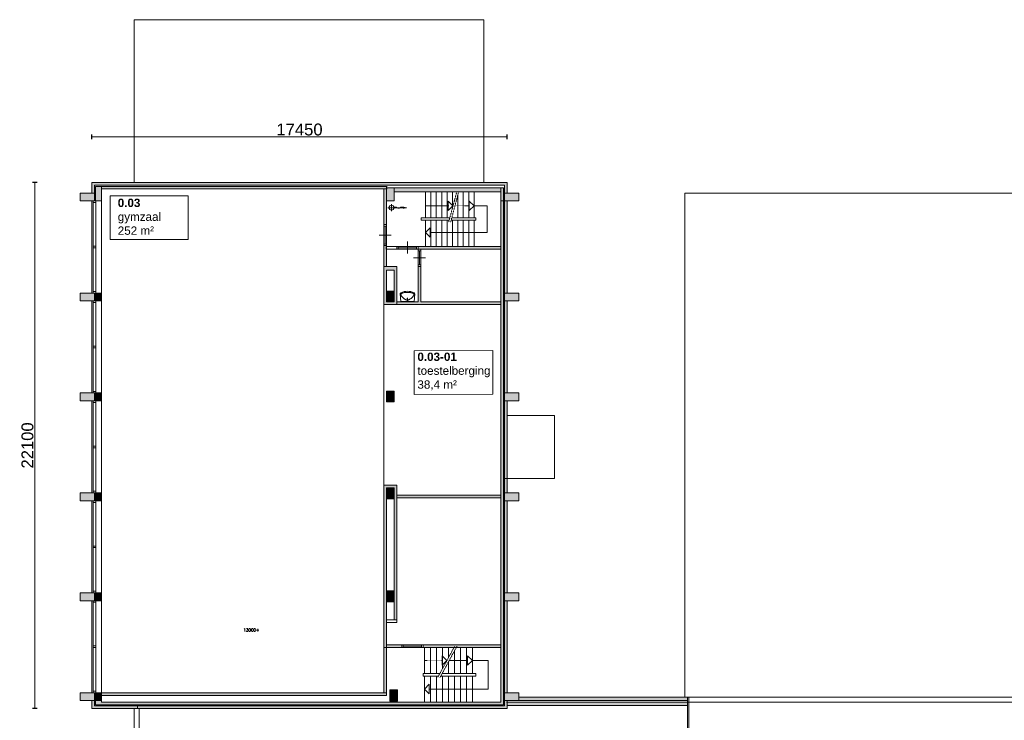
# Model space of a CAD drawing. Header units: millimetres. Extents: x 755771 to 1537169, y 90093 to 392044.
# Tile 131 of 134: x 1279703 to 1321074, y 358771 to 388218. Entities that reach past the tile are written whole.
import ezdxf

# ---------------------------------------------------------------- set-up
doc = ezdxf.new("R2010")
doc.units = ezdxf.units.MM
doc.linetypes.add('CENTER', pattern=[2, 1.25, -0.25, 0.25, -0.25])
doc.linetypes.add('DASHDOT2', pattern=[12.7, 6.35, -3.175, 0, -3.175])
doc.layers.add('NIV 4HB', color=7, linetype='Continuous')
doc.layers.add('oppervlaktelijnen', color=6, linetype='Continuous', lineweight=35, plot=False)
doc.layers.add('RUIMTEnr', color=7, linetype='Continuous', lineweight=5)
doc.styles.add('ROMANS', font='romans.shx')
doc.styles.get("Standard").update_dxf_attribs({"font": 'arial.ttf'})
doc.dimstyles.new('even', dxfattribs={"dimtxt": 500, "dimasz": 50, "dimexe": 100, "dimexo": 0, "dimgap": 50, "dimtad": 1, "dimdec": 0, "dimzin": 0, "dimdsep": 46, "dimtxsty": 'Standard', "dimblk": 'DOT', "dimcen": 1, "dimclrd": 7, "dimclre": 7, "dimclrt": 7, "dimadec": 0, "dimazin": 0, "dimtfac": 1, "dimtdec": 0, "dimtofl": 0, "dimtmove": 0, "dimatfit": 2, "dimldrblk": 'DOT', "dimfxl": 100, "dimfxlon": 1, "dimtolj": 1, "dimtzin": 0, "dimlwd": 5, "dimarcsym": 0})

# ---------------------------------------------------------------- blocks, each defined once
blk = doc.blocks.new('_Dot')
at = {"color": 0, "linetype": 'ByBlock', "lineweight": -2}
blk.add_line((-0.5, 0), (-1, 0), dxfattribs=at)
at = {"color": 0, "linetype": 'ByBlock', "const_width": 0.5}
blk.add_lwpolyline([(-0.25, 0, 1), (0.25, 0, 1)], format="xyb", close=True, dxfattribs=at)
blk = doc.blocks.new('*D163')
at = {"layer": 'Defpoints', "color": 0, "lineweight": 5, "transparency": 16777216}
for p in [(1300185, 383294), (1282735, 381373), (1300185, 381373)]:
    blk.add_point(p, dxfattribs=at)
at = {"layer": 'oppervlaktelijnen', "color": 7, "lineweight": -2, "transparency": 16777216}
for p, q in [((1282735, 383194), (1282735, 383394)), ((1300185, 383194), (1300185, 383394))]:
    blk.add_line(p, q, dxfattribs=at)
at = {"layer": 'oppervlaktelijnen', "color": 7, "lineweight": 5, "transparency": 16777216}
blk.add_line((1282785, 383294), (1300135, 383294), dxfattribs=at)
at = {"layer": 'oppervlaktelijnen', "color": 7, "lineweight": 5, "transparency": 16777216, "xscale": 50, "yscale": 50, "zscale": 50, "rotation": 180}
blk.add_blockref('_Dot', (1282735, 383294), dxfattribs=at)
at = {"layer": 'oppervlaktelijnen', "color": 7, "lineweight": 5, "transparency": 16777216, "xscale": 50, "yscale": 50, "zscale": 50}
blk.add_blockref('_Dot', (1300185, 383294), dxfattribs=at)
at = {"layer": 'oppervlaktelijnen', "color": 7, "lineweight": 5, "transparency": 16777216, "insert": (1291460, 383599), "char_height": 500, "attachment_point": 5}
blk.add_mtext('\\A1;17450', dxfattribs=at)
blk = doc.blocks.new('*D164')
at = {"layer": 'Defpoints', "color": 0, "lineweight": 5, "transparency": 16777216}
for p in [(1282735, 381373), (1280337, 359273), (1282735, 359273)]:
    blk.add_point(p, dxfattribs=at)
at = {"layer": 'oppervlaktelijnen', "color": 7, "lineweight": -2, "transparency": 16777216}
for p, q in [((1280437, 381373), (1280237, 381373)), ((1280437, 359273), (1280237, 359273))]:
    blk.add_line(p, q, dxfattribs=at)
at = {"layer": 'oppervlaktelijnen', "color": 7, "lineweight": 5, "transparency": 16777216}
blk.add_line((1280337, 381323), (1280337, 359323), dxfattribs=at)
at = {"layer": 'oppervlaktelijnen', "color": 7, "lineweight": 5, "transparency": 16777216, "xscale": 50, "yscale": 50, "zscale": 50}
for p, rotation in [((1280337, 381373), 90), ((1280337, 359273), 270)]:
    blk.add_blockref('_Dot', p, dxfattribs=dict(at, rotation=rotation))
at = {"layer": 'oppervlaktelijnen', "color": 7, "lineweight": 5, "transparency": 16777216, "insert": (1280031, 370323), "char_height": 500, "attachment_point": 5, "rotation": 90}
blk.add_mtext('\\A1;22100', dxfattribs=at)

msp = doc.modelspace()

# ---------------------------------------------------------------- hatches: boundary and pattern name
at = {"layer": 'NIV 4HB', "lineweight": 5}
for color, points in [(7, [(1300184.7, 381373.1), (1282734.7, 381373.1), (1282734.7, 380928.1), (1282844.7, 380928.1), (1282844.7, 381263.1), (1300074.7, 381263.1), (1300074.7, 380928.1), (1300184.7, 380928.1)]), (251, [(1283144.7, 381213.1), (1282894.7, 381213.1), (1282894.7, 380598.1), (1283144.7, 380598.1)]), (7, [(1283144.7, 359538.1), (1283144.7, 359598.1), (1282894.7, 359598.1), (1282894.7, 359428.1), (1300024.7, 359428.1), (1300024.7, 381148.1), (1299914.7, 381148.1), (1299914.7, 359538.1)]), (7, [(1295114.7, 379603.1), (1295114.7, 381103.1), (1295004.7, 381103.1), (1295004.7, 379603.1)]), (7, [(1299914.7, 380988.1), (1299914.7, 381148.1), (1295434.7, 381148.1), (1295434.7, 380988.1)]), (251, [(1282244.7, 380928.1), (1282244.7, 380598.1), (1282844.7, 380598.1), (1282844.7, 380928.1)]), (251, [(1300674.7, 380928.1), (1300074.7, 380928.1), (1300074.7, 380598.1), (1300674.7, 380598.1)]), (7, [(1300184.7, 380598.1), (1300074.7, 380598.1), (1300074.7, 376728.1), (1300184.7, 376728.1)]), (7, [(1295114.7, 377843.1), (1295114.7, 378573), (1295105.7, 378573), (1295105.7, 378683), (1295114.7, 378723.1), (1295004.7, 378723.1), (1295004.7, 377843.1)]), (7, [(1295114.7, 377843.1), (1295114.7, 378573), (1295105.7, 378573), (1295105.7, 378683), (1295114.7, 378723.1), (1295004.7, 378723.1), (1295004.7, 377843.1)]), (7, [(1299914.7, 378683.1), (1296444.7, 378683.1), (1296444.7, 378573.1), (1299914.7, 378573.1)]), (7, [(1299914.7, 376353.1), (1296554.7, 376353.1), (1296554.7, 377843.1), (1296444.7, 377843.1), (1296444.7, 376353.1), (1295544.7, 376353.1), (1295544.7, 376243.1), (1299914.7, 376243.1)]), (251, [(1282244.7, 376728.1), (1282244.7, 376398.1), (1282844.7, 376398.1), (1282844.7, 376728.1)]), (251, [(1282894.7, 376398.1), (1283144.7, 376398.1), (1283144.7, 376728.1), (1282894.7, 376728.1)]), (251, [(1295434.7, 376808.1), (1295114.7, 376808.1), (1295114.7, 376353.1), (1295434.7, 376353.1)]), (251, [(1300674.7, 376398.1), (1300674.7, 376728.1), (1300074.7, 376728.1), (1300074.7, 376398.1)]), (7, [(1300074.7, 372528.1), (1300184.7, 372528.1), (1300184.7, 376398.1), (1300074.7, 376398.1)]), (251, [(1282244.7, 372528.1), (1282244.7, 372198.1), (1282844.7, 372198.1), (1282844.7, 372528.1)]), (251, [(1282894.7, 372198.1), (1283144.7, 372198.1), (1283144.7, 372528.1), (1282894.7, 372528.1)]), (251, [(1295114.7, 372153.1), (1295434.7, 372153.1), (1295434.7, 372608.1), (1295114.7, 372608.1)]), (251, [(1300674.7, 372198.1), (1300674.7, 372528.1), (1300074.7, 372528.1), (1300074.7, 372198.1)]), (7, [(1300074.7, 368938.1), (1300184.7, 368938.1), (1300184.7, 372198.1), (1300074.7, 372198.1)]), (7, [(1295114.7, 368538.1), (1295434.7, 368538.1), (1295434.7, 362998.1), (1295544.7, 362998.1), (1295544.7, 368648.1), (1295004.7, 368648.1), (1295004.7, 361833.8), (1295114.7, 361833.8)]), (7, [(1300074.7, 368328.1), (1300184.7, 368328.1), (1300184.7, 368938.1), (1300074.7, 368938.1)]), (251, [(1282844.7, 367998.1), (1282844.7, 368328.1), (1282244.7, 368328.1), (1282244.7, 367998.1)]), (251, [(1282894.7, 367998.1), (1283144.7, 367998.1), (1283144.7, 368328.1), (1282894.7, 368328.1)]), (251, [(1295434.7, 368538.1), (1295114.7, 368538.1), (1295114.7, 368083.1), (1295434.7, 368083.1)]), (7, [(1299914.7, 368233.1), (1295544.7, 368233.1), (1295544.7, 368123.1), (1299914.7, 368123.1)]), (251, [(1300674.7, 368328.1), (1300074.7, 368328.1), (1300074.7, 367998.1), (1300184.7, 367998.1), (1300674.7, 367998.1)]), (7, [(1300184.7, 367998.1), (1300074.7, 367998.1), (1300074.7, 364128.1), (1300184.7, 364128.1)]), (251, [(1282844.7, 363798.1), (1282844.7, 364128.1), (1282244.7, 364128.1), (1282244.7, 363798.1)]), (251, [(1283144.7, 364128.1), (1282894.7, 364128.1), (1282894.7, 363798.1), (1283144.7, 363798.1)]), (251, [(1295434.7, 364208.1), (1295114.7, 364208.1), (1295114.7, 363753.1), (1295434.7, 363753.1)]), (251, [(1300674.7, 363798.1), (1300674.7, 364128.1), (1300074.7, 364128.1), (1300074.7, 363798.1)]), (7, [(1300184.7, 363798.1), (1300074.7, 363798.1), (1300074.7, 359928.1), (1300184.7, 359928.1)]), (7, [(1295114.7, 361833.8), (1295004.7, 361833.8), (1295004.7, 359928.1), (1295114.7, 359928.1)]), (7, [(1295117.7, 361941.8), (1295117.7, 361831.8), (1295754.5, 361831.8), (1295754.5, 361941.8)]), (7, [(1299914.7, 361938.1), (1296764.7, 361938.1), (1296654.7, 361938.1), (1296654.7, 361828.1), (1299914.7, 361828.1)]), (251, [(1282844.7, 359928.1), (1282244.7, 359928.1), (1282244.7, 359598.1), (1282734.7, 359598.1), (1282735.1, 359598.1), (1282845.1, 359598.1)]), (251, [(1283144.7, 359928.1), (1282894.7, 359928.1), (1282894.7, 359598.1), (1283144.7, 359598.1)]), (251, [(1300674.7, 359928.1), (1300074.7, 359928.1), (1300074.7, 359598.1), (1300184.7, 359598.1), (1300674.7, 359598.1)]), (7, [(1284649.7, 359273.1), (1284649.7, 359383.1), (1282844.7, 359383.1), (1282844.7, 359598.1), (1282734.7, 359598.1), (1282734.7, 359273.1)]), (7, [(1284649.7, 359383.1), (1284649.7, 359273.1), (1300184.7, 359273.1), (1300184.7, 359598.1), (1300074.7, 359598.1), (1300074.7, 359383.1)]), (7, [(1307764.7, 359398.1), (1307764.7, 359538.1), (1300184.7, 359538.1), (1300184.7, 359398.1)]), (7, [(1300674.7, 359738.1), (1300674.7, 359598.1), (1307764.7, 359598.1), (1307764.7, 359738.1)])]:
    msp.add_hatch(color=color, dxfattribs=at).paths.add_polyline_path(points)
for points in [[(1295114.7, 381103.1), (1295114.7, 381148.1), (1295114.7, 381213.1), (1283144.7, 381213.1), (1283144.7, 381103.1)], [(1295114.7, 359818.1), (1295114.7, 359928.1), (1283144.7, 359928.1), (1283144.7, 359818.1)]]:
    msp.add_hatch(color=7, dxfattribs=at).paths.add_polyline_path(points, flags=17)
at = {"layer": 'NIV 4HB', "lineweight": 5, "true_color": 0x555d61}
for points in [[(1295114.7, 380598.1), (1295114.7, 381148.1), (1295434.7, 381148.1), (1295434.7, 380598.1)], [(1295254.7, 359578.1), (1295254.7, 360053.1), (1295574.7, 360053.1), (1295574.7, 359578.1)]]:
    msp.add_hatch(color=251, dxfattribs=at).paths.add_polyline_path(points)
at = {"layer": 'NIV 4HB', "lineweight": 5}
h = msp.add_hatch(color=7, dxfattribs=at)
h.paths.add_polyline_path([(1295544.7, 377843.1), (1295004.7, 377843.1), (1295004.7, 376243.1), (1295544.7, 376243.1), (1295544.7, 376353.1)])
h.paths.add_polyline_path([(1295434.7, 377693.1), (1295434.7, 376353.1), (1295114.7, 376353.1), (1295114.7, 376808.1), (1295114.7, 377693.1)], flags=16)
h.paths.add_polyline_path([(1295434.7, 376808.1), (1295434.7, 376353.1), (1295114.7, 376353.1), (1295114.7, 376808.1)], flags=16)

# ---------------------------------------------------------------- linework, layer by layer
at = {"layer": 'NIV 4HB', "color": 251, "linetype": 'Continuous', "lineweight": 5, "true_color": 0x555d61}
for p, q in [((1299204.7, 388218.1), (1284519.7, 388218.1)), ((1284519.7, 388218.1), (1284519.7, 381373.1)), ((1299204.7, 381373.1), (1299204.7, 388218.1))]:
    msp.add_line(p, q, dxfattribs=at)
at = {"layer": 'NIV 4HB', "color": 7, "linetype": 'Continuous', "lineweight": 5}
for p, q in [((1300184.7, 381373.1), (1282734.7, 381373.1)), ((1282734.7, 381373.1), (1282734.7, 380928.1)), ((1282844.7, 381263.1), (1300074.7, 381263.1)), ((1282844.7, 380928.1), (1282844.7, 381263.1)), ((1282894.7, 381213.1), (1283144.7, 381213.1)), ((1282894.7, 380598.1), (1282894.7, 381213.1)), ((1283144.7, 381213.1), (1295144.7, 381213.1)), ((1283144.7, 381103.1), (1283144.7, 381213.1)), ((1283144.7, 381213.1), (1283144.7, 380598.1)), ((1295144.7, 381103.1), (1283144.7, 381103.1)), ((1295004.7, 379603.1), (1295004.7, 381103.1)), ((1295004.7, 381103.1), (1295114.7, 381103.1)), ((1300024.7, 381148.1), (1295114.7, 381148.1)), ((1295114.7, 381148.1), (1295114.7, 380598.1)), ((1295114.7, 381103.1), (1295114.7, 379603.1)), ((1300024.7, 381148.1), (1299914.7, 381148.1)), ((1299914.7, 381148.1), (1299914.7, 359538.1)), ((1300024.7, 359428.1), (1300024.7, 381148.1)), ((1300074.7, 381263.1), (1300074.7, 380928.1)), ((1300184.7, 380928.1), (1300184.7, 381373.1)), ((1282734.7, 380928.1), (1282844.7, 380928.1)), ((1295434.7, 380598.1), (1295434.7, 380988.1)), ((1295434.7, 380988.1), (1299914.7, 380988.1)), ((1296754.7, 380988.1), (1296754.7, 379885.6)), ((1296981.4, 380988.1), (1296981.4, 379885.6)), ((1297208, 380988.1), (1297208, 379885.6)), ((1297434.7, 380988.1), (1297434.7, 379885.6)), ((1297661.4, 380988.1), (1297661.4, 379885.6)), ((1297888, 380988.1), (1297888, 380305.5)), ((1298114.7, 380856.7), (1298114.7, 379885.6)), ((1298341.4, 380988.1), (1298341.4, 379885.6)), ((1298568, 380988.1), (1298568, 379885.6)), ((1298794.7, 380988.1), (1298794.7, 379885.6)), ((1299914.7, 380988.1), (1299914.7, 380598.1)), ((1300074.7, 380928.1), (1300184.7, 380928.1)), ((1282734.7, 380598.1), (1282734.7, 376728.1)), ((1282790.7, 378696.6), (1282790.7, 380531.1)), ((1283144.7, 380598.1), (1282894.7, 380598.1)), ((1282904.7, 380531.1), (1282904.7, 378696.6)), ((1283144.7, 376728.1), (1283144.7, 380598.1)), ((1295114.7, 380598.1), (1295434.7, 380598.1)), ((1297700.6, 380196.8), (1297700.6, 380596.8)), ((1297700.6, 380596.8), (1297900.6, 380396.8)), ((1297900.6, 380396.8), (1297700.6, 380196.8)), ((1298594.7, 380196.8), (1298594.7, 380596.8)), ((1298594.7, 380596.8), (1298794.7, 380396.8)), ((1298794.7, 380396.8), (1298594.7, 380196.8)), ((1298794.7, 380396.8), (1299344.5, 380396.8)), ((1299344.5, 380396.8), (1299344.5, 379274.3)), ((1299914.7, 380598.1), (1300024.7, 380598.1)), ((1300184.7, 380598.1), (1300074.7, 380598.1)), ((1300074.7, 380598.1), (1300074.7, 376728.1)), ((1300074.7, 380598.1), (1300074.7, 376728.1)), ((1300184.7, 380598.1), (1300074.7, 380598.1)), ((1300184.7, 376728.1), (1300184.7, 380598.1)), ((1300184.7, 376728.1), (1300184.7, 380598.1)), ((1296574.7, 379785.6), (1296574.7, 379885.6)), ((1296574.7, 379885.6), (1297776.3, 379885.6)), ((1297856.4, 379885.6), (1298874.7, 379885.6)), ((1298874.7, 379885.6), (1298874.7, 379785.6)), ((1295114.7, 379603.1), (1295004.7, 379603.1)), ((1295004.7, 379536.1), (1295004.7, 378790.1)), ((1295061.7, 379536.1), (1295061.7, 378790.1)), ((1295118.7, 378790.1), (1295118.7, 379536.1)), ((1297749.7, 379785.6), (1296574.7, 379785.6)), ((1296754.7, 378683.1), (1296754.7, 379785.6)), ((1296754.7, 379274.3), (1296954.7, 379474.3)), ((1296954.7, 379474.3), (1296954.7, 379074.3)), ((1296981.4, 378683.1), (1296981.4, 379785.6)), ((1297208, 378683.1), (1297208, 379785.6)), ((1297434.7, 378683.1), (1297434.7, 379785.6)), ((1297661.4, 378683.1), (1297661.4, 379785.6)), ((1298874.7, 379785.6), (1297829.8, 379785.6)), ((1297888, 379785.6), (1297888, 378683.1)), ((1298114.7, 379785.6), (1298114.7, 378683.1)), ((1298341.4, 379785.6), (1298341.4, 378683.1)), ((1298568, 379785.6), (1298568, 378683.1)), ((1298794.7, 379785.6), (1298794.7, 378683.1)), ((1294811.7, 379163.1), (1295311.7, 379163.1)), ((1296954.7, 379074.3), (1296754.7, 379274.3)), ((1299344.5, 379274.3), (1296954.7, 379274.3)), ((1282790.7, 376795.1), (1282790.7, 378629.6)), ((1282904.7, 378629.6), (1282904.7, 376795.1)), ((1295004.7, 378723.1), (1295004.7, 377843.1)), ((1295114.7, 378723.1), (1295004.7, 378723.1)), ((1295546.5, 378683), (1295105.7, 378683)), ((1295105.7, 378683), (1295105.7, 378575.8)), ((1295105.7, 378575.8), (1295105.7, 378573)), ((1295105.7, 378573), (1295546.5, 378573)), ((1295114.7, 377843.1), (1295114.7, 378723.1)), ((1295546.5, 378573), (1295546.5, 378683)), ((1296377.7, 378683.2), (1295611.7, 378683.2)), ((1296377.7, 378626.2), (1295611.7, 378626.2)), ((1296377.7, 378569.2), (1295611.7, 378569.2)), ((1295994.7, 378396.2), (1295994.7, 378896.2)), ((1296444.7, 378573.1), (1296444.7, 378683.1)), ((1296444.7, 378683.1), (1299914.7, 378683.1)), ((1299914.7, 378573.1), (1296444.7, 378573.1)), ((1299914.7, 378683.1), (1299914.7, 378573.1)), ((1296251.7, 378208.1), (1296751.7, 378208.1)), ((1296444.7, 378506.1), (1296444.7, 377910.1)), ((1296501.7, 378506.1), (1296501.7, 377910.1)), ((1296558.7, 378506.1), (1296558.7, 377910.1)), ((1295004.7, 377843.1), (1295114.7, 377843.1)), ((1295004.7, 376243.1), (1295004.7, 377843.1)), ((1295004.7, 377843.1), (1295544.7, 377843.1)), ((1295544.7, 377843.1), (1295544.7, 376243.1)), ((1296444.7, 376353.1), (1296444.7, 377843.1)), ((1296444.7, 377843.1), (1296554.7, 377843.1)), ((1296554.7, 377843.1), (1296554.7, 376353.1)), ((1295114.7, 376353.1), (1295114.7, 377693.1)), ((1295114.7, 377693.1), (1295434.7, 377693.1)), ((1295434.7, 377693.1), (1295434.7, 376353.1)), ((1282894.7, 376728.1), (1282894.7, 376398.1)), ((1283144.7, 376728.1), (1282894.7, 376728.1)), ((1283144.7, 376398.1), (1283144.7, 376728.1)), ((1295114.7, 376353.1), (1295114.7, 376808.1)), ((1295114.7, 376808.1), (1295434.7, 376808.1)), ((1295434.7, 376808.1), (1295434.7, 376353.1)), ((1300074.7, 376728.1), (1300184.7, 376728.1)), ((1300074.7, 376728.1), (1300184.7, 376728.1)), ((1282734.7, 376398.1), (1282734.7, 372528.1)), ((1282790.7, 374496.6), (1282790.7, 376331.1)), ((1282894.7, 376398.1), (1283144.7, 376398.1)), ((1282904.7, 376331.1), (1282904.7, 374496.6)), ((1283144.7, 372528.1), (1283144.7, 376398.1)), ((1295544.7, 376243.1), (1295004.7, 376243.1)), ((1295434.7, 376353.1), (1295114.7, 376353.1)), ((1295434.7, 376353.1), (1295114.7, 376353.1)), ((1295544.7, 376243.1), (1295544.7, 376353.1)), ((1295544.7, 376353.1), (1296444.7, 376353.1)), ((1299914.7, 376243.1), (1295544.7, 376243.1)), ((1296554.7, 376353.1), (1299914.7, 376353.1)), ((1299914.7, 376353.1), (1299914.7, 376243.1)), ((1300074.7, 376398.1), (1300074.7, 372528.1)), ((1300184.7, 376398.1), (1300074.7, 376398.1)), ((1300184.7, 372528.1), (1300184.7, 376398.1)), ((1282790.7, 372595.1), (1282790.7, 374429.6)), ((1282904.7, 374429.6), (1282904.7, 372595.1)), ((1282894.7, 372528.1), (1282894.7, 372198.1)), ((1283144.7, 372528.1), (1282894.7, 372528.1)), ((1283144.7, 372198.1), (1283144.7, 372528.1)), ((1295114.7, 372153.1), (1295114.7, 372608.1)), ((1295114.7, 372608.1), (1295434.7, 372608.1)), ((1295434.7, 372608.1), (1295434.7, 372153.1)), ((1300074.7, 372528.1), (1300184.7, 372528.1)), ((1282734.7, 372198.1), (1282734.7, 368328.1)), ((1282790.7, 370296.6), (1282790.7, 372131.1)), ((1282894.7, 372198.1), (1283144.7, 372198.1)), ((1282904.7, 372131.1), (1282904.7, 370296.6)), ((1283144.7, 368328.1), (1283144.7, 372198.1)), ((1295434.7, 372153.1), (1295114.7, 372153.1)), ((1302174.7, 371588.1), (1300184.7, 371588.1)), ((1302174.7, 368938.1), (1302174.7, 371588.1)), ((1282790.7, 368395.1), (1282790.7, 370229.6)), ((1282904.7, 370229.6), (1282904.7, 368395.1)), ((1300074.7, 369048.1), (1300074.7, 368938.1)), ((1295544.7, 368648.1), (1295004.7, 368648.1)), ((1295004.7, 368648.1), (1295004.7, 359928.1)), ((1295544.7, 362998.1), (1295544.7, 368648.1)), ((1300074.7, 368938.1), (1302174.7, 368938.1)), ((1282894.7, 368328.1), (1282894.7, 367998.1)), ((1283144.7, 368328.1), (1282894.7, 368328.1)), ((1283144.7, 367998.1), (1283144.7, 368328.1)), ((1295114.7, 359928.1), (1295114.7, 368538.1)), ((1295114.7, 368538.1), (1295434.7, 368538.1)), ((1295114.7, 368083.1), (1295114.7, 368538.1)), ((1295114.7, 368538.1), (1295434.7, 368538.1)), ((1295434.7, 368538.1), (1295434.7, 362998.1)), ((1295434.7, 368538.1), (1295434.7, 368083.1)), ((1295544.7, 368123.1), (1295544.7, 368233.1)), ((1295544.7, 368233.1), (1299914.7, 368233.1)), ((1299914.7, 368233.1), (1299914.7, 368123.1)), ((1282734.7, 367998.1), (1282734.7, 364128.1)), ((1282790.7, 366096.6), (1282790.7, 367931.1)), ((1282894.7, 367998.1), (1283144.7, 367998.1)), ((1282904.7, 367931.1), (1282904.7, 366096.6)), ((1283144.7, 364128.1), (1283144.7, 367998.1)), ((1295434.7, 368083.1), (1295114.7, 368083.1)), ((1299914.7, 368123.1), (1295544.7, 368123.1)), ((1300074.7, 367998.1), (1300074.7, 364128.1)), ((1300184.7, 367998.1), (1300074.7, 367998.1)), ((1300184.7, 364128.1), (1300184.7, 367998.1)), ((1282790.7, 364195.1), (1282790.7, 366029.6)), ((1282904.7, 366029.6), (1282904.7, 364195.1)), ((1282894.7, 364128.1), (1282894.7, 363798.1)), ((1283144.7, 364128.1), (1282894.7, 364128.1)), ((1283144.7, 363798.1), (1283144.7, 364128.1)), ((1295114.7, 363753.1), (1295114.7, 364208.1)), ((1295114.7, 364208.1), (1295434.7, 364208.1)), ((1295434.7, 364208.1), (1295434.7, 363753.1)), ((1300074.7, 364128.1), (1300184.7, 364128.1)), ((1282734.7, 363798.1), (1282734.7, 359928.1)), ((1282790.7, 361896.6), (1282790.7, 363731.1)), ((1282894.7, 363798.1), (1283144.7, 363798.1)), ((1282904.7, 363731.1), (1282904.7, 361896.6)), ((1283144.7, 359928.1), (1283144.7, 363798.1)), ((1295434.7, 363753.1), (1295114.7, 363753.1)), ((1300074.7, 363798.1), (1300074.7, 359928.1)), ((1300184.7, 363798.1), (1300074.7, 363798.1)), ((1300184.7, 359928.1), (1300184.7, 363798.1)), ((1295544.5, 362998.1), (1295114.7, 362998.1)), ((1295114.7, 362998.1), (1295114.7, 362888.1)), ((1295114.7, 362888.1), (1295544.5, 362888.1)), ((1295434.7, 362998.1), (1295544.7, 362998.1)), ((1295544.5, 362888.1), (1295544.5, 362998.1)), ((1282790.7, 359995.1), (1282790.7, 361829.6)), ((1282904.7, 361829.6), (1282904.7, 359995.1)), ((1295004.7, 361833.8), (1295114.7, 361833.8)), ((1295755.2, 361941.8), (1295117.7, 361941.8)), ((1295117.7, 361941.8), (1295117.7, 361834.5)), ((1295117.7, 361834.5), (1295117.7, 361831.8)), ((1295117.7, 361831.8), (1295755.2, 361831.8)), ((1295755.2, 361831.8), (1295755.2, 361941.8)), ((1296587.5, 361942), (1295821.5, 361942)), ((1296587.5, 361885), (1295821.5, 361885)), ((1296587.5, 361828), (1295821.5, 361828)), ((1296654.7, 361828.1), (1296654.7, 361938.1)), ((1296654.7, 361938.1), (1296764.7, 361938.1)), ((1299914.7, 361828.1), (1296654.7, 361828.1)), ((1296714, 360738.1), (1296714, 361828.1)), ((1296764.7, 361938.1), (1299914.7, 361938.1)), ((1296965.1, 360738.1), (1296965.1, 361828.1)), ((1297216.1, 360738.1), (1297216.1, 361828.1)), ((1297467.1, 360939.3), (1297467.1, 361828.1)), ((1297718.1, 361401.5), (1297718.1, 361828.1)), ((1297969.2, 360738.1), (1297969.2, 361687.7)), ((1298220.2, 360738.1), (1298220.2, 361828.1)), ((1298471.2, 360738.1), (1298471.2, 361828.1)), ((1298722.3, 360738.1), (1298722.3, 361828.1)), ((1299914.7, 361938.1), (1299914.7, 361828.1)), ((1297453.8, 361083.1), (1297453.8, 361483.1)), ((1297453.8, 361483.1), (1297653.8, 361283.1)), ((1297653.8, 361283.1), (1297453.8, 361083.1)), ((1297718.1, 360738.1), (1297718.1, 361225.4)), ((1298522.3, 361083.1), (1298522.3, 361483.1)), ((1298522.3, 361483.1), (1298722.3, 361283.1)), ((1298722.3, 361283.1), (1298522.3, 361083.1)), ((1298722.3, 361283.1), (1299391.7, 361283.1)), ((1299391.7, 361283.1), (1299391.7, 360083.1)), ((1297467.1, 360738.1), (1297467.1, 360763.2)), ((1296654.7, 360628.1), (1296654.7, 360738.1)), ((1296654.7, 360738.1), (1297357.8, 360738.1)), ((1297298.1, 360628.1), (1296654.7, 360628.1)), ((1296714, 360628.1), (1296714, 359538.1)), ((1296965.1, 360628.1), (1296965.1, 359538.1)), ((1297216.1, 360628.1), (1297216.1, 359538.1)), ((1298864.7, 360628.1), (1297393.7, 360628.1)), ((1297453.5, 360738.1), (1298864.7, 360738.1)), ((1297467.1, 360628.1), (1297467.1, 359538.1)), ((1297718.1, 360628.1), (1297718.1, 359538.1)), ((1297969.2, 360628.1), (1297969.2, 359538.1)), ((1298220.2, 360628.1), (1298220.2, 359538.1)), ((1298471.2, 360628.1), (1298471.2, 359538.1)), ((1298722.3, 360628.1), (1298722.3, 359538.1)), ((1298864.7, 360738.1), (1298864.7, 360628.1)), ((1282894.7, 359928.1), (1282894.7, 359598.1)), ((1283144.7, 359928.1), (1282894.7, 359928.1)), ((1295114.7, 359928.1), (1282894.7, 359928.1)), ((1282894.7, 359928.1), (1282894.7, 359428.1)), ((1283144.7, 359598.1), (1283144.7, 359928.1)), ((1295114.7, 359818.1), (1295114.7, 359928.1)), ((1296714, 360083.1), (1296914, 360283.1)), ((1296914, 359883.1), (1296714, 360083.1)), ((1296914, 360283.1), (1296914, 359883.1)), ((1299391.7, 360083.1), (1296914, 360083.1)), ((1300074.7, 359928.1), (1300184.7, 359928.1)), ((1282844.7, 359598.1), (1282734.7, 359598.1)), ((1282734.7, 359598.1), (1282734.7, 359273.1)), ((1282844.7, 359598.1), (1282734.7, 359598.1)), ((1282734.7, 359598.1), (1282734.7, 359273.1)), ((1282844.7, 359383.1), (1282844.7, 359598.1)), ((1282844.7, 359383.1), (1282844.7, 359598.1)), ((1282894.7, 359598.1), (1283144.7, 359598.1)), ((1283144.7, 359538.1), (1283144.7, 359818.1)), ((1283144.7, 359818.1), (1295114.7, 359818.1)), ((1299914.7, 359538.1), (1283144.7, 359538.1)), ((1300074.7, 359598.1), (1300074.7, 359383.1)), ((1300184.7, 359598.1), (1300074.7, 359598.1)), ((1300184.7, 359273.1), (1300184.7, 359598.1)), ((1300184.7, 359398.1), (1300184.7, 359598.1)), ((1300184.7, 359598.1), (1307764.7, 359598.1)), ((1307949.7, 359738.1), (1300674.7, 359738.1)), ((1307764.7, 359598.1), (1307764.7, 359738.1)), ((1307764.7, 359738.1), (1307764.7, 359398.1)), ((1307814.7, 359738.1), (1307764.7, 359738.1)), ((1307764.7, 359738.1), (1307764.7, 356298.1)), ((1307814.7, 359538.1), (1307814.7, 359738.1)), ((1307814.7, 359738.1), (1312172.5, 359738.1)), ((1307814.7, 356298.1), (1307814.7, 359738.1)), ((1312172.5, 359538.1), (1307814.7, 359538.1)), ((1307814.7, 359538.1), (1307814.7, 359398.1)), ((1307949.7, 359738.1), (1359889.7, 359738.1)), ((1282734.7, 359273.1), (1300184.7, 359273.1)), ((1282734.7, 359273.1), (1284649.7, 359273.1)), ((1300074.7, 359383.1), (1282844.7, 359383.1)), ((1284649.7, 359383.1), (1282844.7, 359383.1)), ((1282894.7, 359428.1), (1300024.7, 359428.1)), ((1284649.7, 359273.1), (1284649.7, 359383.1)), ((1307764.7, 359398.1), (1300184.7, 359398.1))]:
    msp.add_line(p, q, dxfattribs=at)
at = {"layer": 'NIV 4HB', "color": 7, "lineweight": 5}
for p, q in [((1295114.7, 381148.1), (1295114.7, 381213.1)), ((1295114.7, 380598.1), (1295114.7, 381148.1)), ((1295114.7, 381148.1), (1295434.7, 381148.1)), ((1295434.7, 381148.1), (1295434.7, 380598.1)), ((1282244.7, 380598.1), (1282244.7, 380928.1)), ((1282244.7, 380928.1), (1282844.7, 380928.1)), ((1282844.7, 380928.1), (1282844.7, 380598.1)), ((1300674.7, 380928.1), (1300074.7, 380928.1)), ((1300074.7, 380928.1), (1300074.7, 380598.1)), ((1300674.7, 380598.1), (1300674.7, 380928.1)), ((1282844.7, 380598.1), (1282244.7, 380598.1)), ((1295434.7, 380598.1), (1295114.7, 380598.1)), ((1300074.7, 380598.1), (1300674.7, 380598.1)), ((1282244.7, 376398.1), (1282244.7, 376728.1)), ((1282244.7, 376728.1), (1282844.7, 376728.1)), ((1282844.7, 376728.1), (1282844.7, 376398.1)), ((1295114.7, 376353.1), (1295114.7, 376808.1)), ((1295114.7, 376808.1), (1295434.7, 376808.1)), ((1295434.7, 376808.1), (1295434.7, 376353.1)), ((1300674.7, 376728.1), (1300074.7, 376728.1)), ((1300074.7, 376728.1), (1300074.7, 376398.1)), ((1300674.7, 376398.1), (1300674.7, 376728.1)), ((1282844.7, 376398.1), (1282244.7, 376398.1)), ((1295434.7, 376353.1), (1295114.7, 376353.1)), ((1300074.7, 376398.1), (1300674.7, 376398.1)), ((1282244.7, 372198.1), (1282244.7, 372528.1)), ((1282244.7, 372528.1), (1282844.7, 372528.1)), ((1282844.7, 372528.1), (1282844.7, 372198.1)), ((1300674.7, 372528.1), (1300074.7, 372528.1)), ((1300074.7, 372528.1), (1300074.7, 372198.1)), ((1300674.7, 372198.1), (1300674.7, 372528.1)), ((1282844.7, 372198.1), (1282244.7, 372198.1)), ((1300074.7, 372198.1), (1300074.7, 368328.1)), ((1300074.7, 372198.1), (1300674.7, 372198.1)), ((1300184.7, 368328.1), (1300184.7, 372198.1)), ((1300184.7, 368938.1), (1300074.7, 368938.1)), ((1282244.7, 367998.1), (1282244.7, 368328.1)), ((1282244.7, 368328.1), (1282844.7, 368328.1)), ((1282844.7, 368328.1), (1282844.7, 367998.1)), ((1300074.7, 368328.1), (1300184.7, 368328.1)), ((1300674.7, 368328.1), (1300074.7, 368328.1)), ((1300074.7, 368328.1), (1300074.7, 367998.1)), ((1300674.7, 367998.1), (1300674.7, 368328.1)), ((1282844.7, 367998.1), (1282244.7, 367998.1)), ((1300074.7, 367998.1), (1300674.7, 367998.1)), ((1282244.7, 363798.1), (1282244.7, 364128.1)), ((1282244.7, 364128.1), (1282844.7, 364128.1)), ((1282844.7, 364128.1), (1282844.7, 363798.1)), ((1300674.7, 364128.1), (1300074.7, 364128.1)), ((1300074.7, 364128.1), (1300074.7, 363798.1)), ((1300674.7, 363798.1), (1300674.7, 364128.1)), ((1282844.7, 363798.1), (1282244.7, 363798.1)), ((1300074.7, 363798.1), (1300674.7, 363798.1)), ((1282244.7, 359598.1), (1282244.7, 359928.1)), ((1282244.7, 359928.1), (1282844.7, 359928.1)), ((1282844.7, 359928.1), (1282844.7, 359598.1)), ((1295254.7, 359578.1), (1295254.7, 360053.1)), ((1295254.7, 360053.1), (1295574.7, 360053.1)), ((1295574.7, 360053.1), (1295574.7, 359578.1)), ((1300674.7, 359928.1), (1300074.7, 359928.1)), ((1300074.7, 359928.1), (1300074.7, 359598.1)), ((1300674.7, 359598.1), (1300674.7, 359928.1)), ((1282844.7, 359598.1), (1282244.7, 359598.1)), ((1295574.7, 359578.1), (1295254.7, 359578.1)), ((1300074.7, 359598.1), (1300674.7, 359598.1)), ((1300160.2, 359538.1), (1359984.7, 359538.1)), ((1300674.7, 359738.1), (1360184.7, 359738.1)), ((1284519.7, 348568.1), (1284519.7, 359273.1)), ((1284719.7, 348768.1), (1284719.7, 359273.1))]:
    msp.add_line(p, q, dxfattribs=at)
at = {"layer": 'NIV 4HB', "color": 7, "linetype": 'DASHDOT2', "lineweight": 5}
for p, q in [((1297727.7, 379702.5), (1298069.6, 380988.1)), ((1297807.7, 379702.5), (1298149.6, 380988.1)), ((1297266.4, 360569.8), (1297977.8, 361879.7)), ((1297362.1, 360569.8), (1298075, 361882.5))]:
    msp.add_line(p, q, dxfattribs=at)
at = {"layer": 'NIV 4HB', "color": 253, "linetype": 'Continuous', "lineweight": 5, "true_color": 0x9ea0a1}
for p, q in [((1360184.7, 380933.1), (1307644.7, 380933.1)), ((1307644.7, 380933.1), (1307644.7, 359738.1))]:
    msp.add_line(p, q, dxfattribs=at)
at = {"layer": 'NIV 4HB', "color": 7, "linetype": 'ByBlock', "lineweight": 5}
for p, q in [((1282904.7, 380598.1), (1282790.7, 380598.1)), ((1282790.7, 380598.1), (1282790.7, 380531.1)), ((1282790.7, 380531.1), (1282904.7, 380531.1)), ((1282904.7, 380531.1), (1282904.7, 380598.1)), ((1295118.7, 379603.1), (1295004.7, 379603.1)), ((1295004.7, 379603.1), (1295004.7, 379536.1)), ((1295004.7, 379536.1), (1295118.7, 379536.1)), ((1295118.7, 379536.1), (1295118.7, 379603.1)), ((1282904.7, 378696.6), (1282790.7, 378696.6)), ((1282790.7, 378696.6), (1282790.7, 378629.6)), ((1282790.7, 378629.6), (1282904.7, 378629.6)), ((1282904.7, 378629.6), (1282904.7, 378696.6)), ((1295118.7, 378790.1), (1295004.7, 378790.1)), ((1295004.7, 378790.1), (1295004.7, 378723.1)), ((1295004.7, 378723.1), (1295118.7, 378723.1)), ((1295118.7, 378723.1), (1295118.7, 378790.1)), ((1295611.7, 378683.2), (1295544.7, 378683.2)), ((1295544.7, 378683.2), (1295544.7, 378569.2)), ((1295544.7, 378569.2), (1295611.7, 378569.2)), ((1295611.7, 378569.2), (1295611.7, 378683.2)), ((1296444.7, 378683.2), (1296377.7, 378683.2)), ((1296377.7, 378683.2), (1296377.7, 378569.2)), ((1296377.7, 378569.2), (1296444.7, 378569.2)), ((1296444.7, 378569.2), (1296444.7, 378683.2)), ((1296558.7, 378573.1), (1296444.7, 378573.1)), ((1296444.7, 378573.1), (1296444.7, 378506.1)), ((1296558.7, 378506.1), (1296558.7, 378573.1)), ((1296444.7, 378506.1), (1296558.7, 378506.1)), ((1296558.7, 377910.1), (1296444.7, 377910.1)), ((1296444.7, 377910.1), (1296444.7, 377843.1)), ((1296444.7, 377843.1), (1296558.7, 377843.1)), ((1296558.7, 377843.1), (1296558.7, 377910.1)), ((1282904.7, 376795.1), (1282790.7, 376795.1)), ((1282790.7, 376795.1), (1282790.7, 376728.1)), ((1282790.7, 376728.1), (1282904.7, 376728.1)), ((1282904.7, 376728.1), (1282904.7, 376795.1)), ((1282904.7, 376398.1), (1282790.7, 376398.1)), ((1282790.7, 376398.1), (1282790.7, 376331.1)), ((1282790.7, 376331.1), (1282904.7, 376331.1)), ((1282904.7, 376331.1), (1282904.7, 376398.1)), ((1282904.7, 374496.6), (1282790.7, 374496.6)), ((1282790.7, 374496.6), (1282790.7, 374429.6)), ((1282790.7, 374429.6), (1282904.7, 374429.6)), ((1282904.7, 374429.6), (1282904.7, 374496.6)), ((1282904.7, 372595.1), (1282790.7, 372595.1)), ((1282790.7, 372595.1), (1282790.7, 372528.1)), ((1282790.7, 372528.1), (1282904.7, 372528.1)), ((1282904.7, 372528.1), (1282904.7, 372595.1)), ((1282904.7, 372198.1), (1282790.7, 372198.1)), ((1282790.7, 372198.1), (1282790.7, 372131.1)), ((1282790.7, 372131.1), (1282904.7, 372131.1)), ((1282904.7, 372131.1), (1282904.7, 372198.1)), ((1282904.7, 370296.6), (1282790.7, 370296.6)), ((1282790.7, 370296.6), (1282790.7, 370229.6)), ((1282904.7, 370229.6), (1282904.7, 370296.6)), ((1282790.7, 370229.6), (1282904.7, 370229.6)), ((1282904.7, 368395.1), (1282790.7, 368395.1)), ((1282790.7, 368395.1), (1282790.7, 368328.1)), ((1282790.7, 368328.1), (1282904.7, 368328.1)), ((1282904.7, 368328.1), (1282904.7, 368395.1)), ((1282904.7, 367998.1), (1282790.7, 367998.1)), ((1282790.7, 367998.1), (1282790.7, 367931.1)), ((1282790.7, 367931.1), (1282904.7, 367931.1)), ((1282904.7, 367931.1), (1282904.7, 367998.1)), ((1282904.7, 366096.6), (1282790.7, 366096.6)), ((1282790.7, 366096.6), (1282790.7, 366029.6)), ((1282790.7, 366029.6), (1282904.7, 366029.6)), ((1282904.7, 366029.6), (1282904.7, 366096.6)), ((1282904.7, 364195.1), (1282790.7, 364195.1)), ((1282790.7, 364195.1), (1282790.7, 364128.1)), ((1282790.7, 364128.1), (1282904.7, 364128.1)), ((1282904.7, 364128.1), (1282904.7, 364195.1)), ((1282904.7, 363798.1), (1282790.7, 363798.1)), ((1282790.7, 363798.1), (1282790.7, 363731.1)), ((1282790.7, 363731.1), (1282904.7, 363731.1)), ((1282904.7, 363731.1), (1282904.7, 363798.1)), ((1282904.7, 361896.6), (1282790.7, 361896.6)), ((1282790.7, 361896.6), (1282790.7, 361829.6)), ((1282790.7, 361829.6), (1282904.7, 361829.6)), ((1282904.7, 361829.6), (1282904.7, 361896.6)), ((1295821.5, 361942), (1295754.5, 361942)), ((1295754.5, 361942), (1295754.5, 361828)), ((1295754.5, 361828), (1295821.5, 361828)), ((1295821.5, 361828), (1295821.5, 361942)), ((1296654.5, 361942), (1296587.5, 361942)), ((1296587.5, 361942), (1296587.5, 361828)), ((1296587.5, 361828), (1296654.5, 361828)), ((1296654.5, 361828), (1296654.5, 361942)), ((1282904.7, 359995.1), (1282790.7, 359995.1)), ((1282790.7, 359995.1), (1282790.7, 359928.1)), ((1282790.7, 359928.1), (1282904.7, 359928.1)), ((1282904.7, 359928.1), (1282904.7, 359995.1))]:
    msp.add_line(p, q, dxfattribs=at)
at = {"layer": 'NIV 4HB', "color": 0, "linetype": 'ByBlock', "lineweight": 5}
for p, q in [((1295176.7, 380316.8), (1295961.7, 380316.8)), ((1295326.7, 380466.8), (1295326.7, 380166.8)), ((1295714.2, 376373.1), (1295688.5, 376695.9)), ((1295720.2, 376675.7), (1295720.8, 376682.3)), ((1295720.5, 376668.3), (1295720.2, 376675.7)), ((1295721.9, 376660), (1295720.5, 376668.3)), ((1295720.8, 376682.3), (1295722.4, 376688.2)), ((1295724.3, 376650.7), (1295721.9, 376660)), ((1295722.4, 376688.2), (1295725, 376693.7)), ((1295727.6, 376640.3), (1295724.3, 376650.7)), ((1295725, 376693.7), (1295728.7, 376698.7)), ((1295732, 376628.9), (1295727.6, 376640.3)), ((1295728.7, 376698.7), (1295733.4, 376703.4)), ((1295737.5, 376616.8), (1295732, 376628.9)), ((1295733.4, 376703.4), (1295739.2, 376708)), ((1295744.1, 376604), (1295737.5, 376616.8)), ((1295739.2, 376708), (1295746.1, 376712.4)), ((1295752, 376590.8), (1295744.1, 376604)), ((1295746.1, 376712.4), (1295754.3, 376716.7)), ((1295761.1, 376577.4), (1295752, 376590.8)), ((1295754.3, 376716.7), (1295763.8, 376720.9)), ((1295771.7, 376564), (1295761.1, 376577.4)), ((1295763.8, 376720.9), (1295774.9, 376725.1)), ((1295783.6, 376550.7), (1295771.7, 376564)), ((1295774.9, 376725.1), (1295787.5, 376729.1)), ((1295797, 376537.6), (1295783.6, 376550.7)), ((1295787.5, 376729.1), (1295801.8, 376733.1)), ((1295811.6, 376525), (1295797, 376537.6)), ((1295801.8, 376733.1), (1295817.9, 376737.1)), ((1295827, 376512.8), (1295811.6, 376525)), ((1295817.9, 376737.1), (1295835.8, 376741.1)), ((1295842.9, 376501.2), (1295827, 376512.8)), ((1295835.8, 376741.1), (1295855.4, 376745)), ((1295859, 376490.3), (1295842.9, 376501.2)), ((1295855.4, 376745), (1295876.4, 376748.6)), ((1295875, 376480.2), (1295859, 376490.3)), ((1295890.5, 376470.9), (1295875, 376480.2)), ((1295876.4, 376748.6), (1295898.7, 376751.8)), ((1295898.7, 376751.8), (1295921.8, 376754.5)), ((1295921.8, 376754.5), (1295945.7, 376756.6)), ((1295945.7, 376756.6), (1295970.1, 376758)), ((1295970.1, 376758), (1295994.7, 376758.5)), ((1296017.5, 376502.5), (1295971.9, 376502.5)), ((1295994.7, 376758.5), (1296019.3, 376758)), ((1295994.7, 376373.1), (1295994.7, 376529.1)), ((1296019.3, 376758), (1296043.7, 376756.6)), ((1296043.7, 376756.6), (1296067.5, 376754.5)), ((1296067.5, 376754.5), (1296090.7, 376751.8)), ((1296090.7, 376751.8), (1296112.9, 376748.6)), ((1296114.4, 376480.2), (1296098.9, 376470.9)), ((1296112.9, 376748.6), (1296134, 376745)), ((1296130.4, 376490.3), (1296114.4, 376480.2)), ((1296146.5, 376501.2), (1296130.4, 376490.3)), ((1296134, 376745), (1296153.6, 376741.1)), ((1296162.4, 376512.8), (1296146.5, 376501.2)), ((1296153.6, 376741.1), (1296171.5, 376737.1)), ((1296177.8, 376525), (1296162.4, 376512.8)), ((1296171.5, 376737.1), (1296187.6, 376733.1)), ((1296192.3, 376537.6), (1296177.8, 376525)), ((1296187.6, 376733.1), (1296201.9, 376729.1)), ((1296205.7, 376550.7), (1296192.3, 376537.6)), ((1296201.9, 376729.1), (1296214.5, 376725.1)), ((1296217.7, 376564), (1296205.7, 376550.7)), ((1296214.5, 376725.1), (1296225.6, 376720.9)), ((1296228.2, 376577.4), (1296217.7, 376564)), ((1296225.6, 376720.9), (1296235.1, 376716.7)), ((1296237.4, 376590.8), (1296228.2, 376577.4)), ((1296235.1, 376716.7), (1296243.3, 376712.4)), ((1296245.3, 376604), (1296237.4, 376590.8)), ((1296243.3, 376712.4), (1296250.2, 376708)), ((1296251.9, 376616.8), (1296245.3, 376604)), ((1296250.2, 376708), (1296256, 376703.4)), ((1296257.4, 376628.9), (1296251.9, 376616.8)), ((1296256, 376703.4), (1296260.7, 376698.7)), ((1296261.8, 376640.3), (1296257.4, 376628.9)), ((1296260.7, 376698.7), (1296264.4, 376693.7)), ((1296265.1, 376650.7), (1296261.8, 376640.3)), ((1296264.4, 376693.7), (1296267, 376688.2)), ((1296267.5, 376660), (1296265.1, 376650.7)), ((1296267, 376688.2), (1296268.6, 376682.3)), ((1296268.8, 376668.3), (1296267.5, 376660)), ((1296268.6, 376682.3), (1296269.2, 376675.7)), ((1296269.2, 376675.7), (1296268.8, 376668.3)), ((1296275.2, 376373.1), (1296300.9, 376695.9)), ((1296275.2, 376373.1), (1295714.2, 376373.1)), ((1295905.2, 376462.5), (1295890.5, 376470.9)), ((1295918.8, 376455.1), (1295905.2, 376462.5)), ((1295931.5, 376448.8), (1295918.8, 376455.1)), ((1295943.3, 376443.5), (1295931.5, 376448.8)), ((1295954.4, 376439.2), (1295943.3, 376443.5)), ((1295965, 376435.8), (1295954.4, 376439.2)), ((1295975.1, 376433.4), (1295965, 376435.8)), ((1295985, 376432), (1295975.1, 376433.4)), ((1295994.7, 376431.6), (1295985, 376432)), ((1296004.4, 376432), (1295994.7, 376431.6)), ((1296014.3, 376433.4), (1296004.4, 376432)), ((1296024.4, 376435.8), (1296014.3, 376433.4)), ((1296034.9, 376439.2), (1296024.4, 376435.8)), ((1296046.1, 376443.5), (1296034.9, 376439.2)), ((1296057.9, 376448.8), (1296046.1, 376443.5)), ((1296070.5, 376455.1), (1296057.9, 376448.8)), ((1296084.2, 376462.5), (1296070.5, 376455.1)), ((1296098.9, 376470.9), (1296084.2, 376462.5))]:
    msp.add_line(p, q, dxfattribs=at)
at = {"layer": 'NIV 4HB', "color": 7, "linetype": 'CENTER', "lineweight": 5}
for p, q in [((1296754.7, 380396.8), (1297741.6, 380396.8)), ((1297992.4, 380396.8), (1298594.7, 380396.8)), ((1296714, 361283.1), (1297453.8, 361283.1)), ((1297749.4, 361283.1), (1298522.3, 361283.1))]:
    msp.add_line(p, q, dxfattribs=at)
at = {"layer": 'NIV 4HB', "color": 0, "linetype": 'ByBlock', "lineweight": 5}
msp.add_circle((1295326.7, 380316.8), 100, dxfattribs=at)
for centre, radius, start, end in [((1295491.7, 380251.8), 91.9, 45, 135), ((1295621.7, 380381.8), 91.9, 225, 315), ((1295751.7, 380251.8), 91.9, 45, 135), ((1295735.1, 376699.6), 46.8, 114.64464, 184.54311), ((1295994.7, 376133.8), 669.2, 65.35536, 114.64464), ((1296254.3, 376699.6), 46.8, 355.45689, 65.35536)]:
    msp.add_arc(centre, radius, start, end, dxfattribs=at)
for points in [[(1295996.5, 380316.8), (1295803.6, 380365.1), (1295840.7, 380316.8)], [(1295996.5, 380316.8), (1295803.6, 380268.6), (1295840.7, 380316.8)]]:
    msp.add_solid(points, dxfattribs=at)
at = {"layer": 'oppervlaktelijnen', "lineweight": 5}
msp.add_lwpolyline([(1283144.7, 359928.1), (1295004.7, 359928.1), (1295004.7, 381103.1), (1283144.7, 381103.1)], close=True, dxfattribs=at)
at = {"layer": 'RUIMTEnr', "lineweight": 5}
for points in [[(1283505.9, 380808.5), (1286775.2, 380808.5), (1286775.2, 378978.8), (1283505.9, 378978.8)], [(1296284.6, 374296.8), (1299579.7, 374308.1), (1299579.7, 372478.4), (1296284.6, 372467.2)]]:
    msp.add_lwpolyline(points, close=True, dxfattribs=at)

# ---------------------------------------------------------------- texts
at = {"layer": 'NIV 4HB', "color": 7, "lineweight": 5, "style": 'ROMANS'}
msp.add_text('13000+', height=125, dxfattribs=at).set_placement((1289099.8, 362504.4))
at = {"layer": 'RUIMTEnr', "lineweight": 5, "char_height": 350, "attachment_point": 4, "rotation": 0.04243}
for s, insert in [('{\\fArial|b1|i0|c0|p34;0.03\\P}gymzaal\\P252 m²', (1283823.4, 379934.2)), ('{\\fArial|b1|i0|c0|p34;0.03-01\\P}toestelberging\\P38,4 m²', (1296414, 373433.8))]:
    msp.add_mtext_dynamic_manual_height_columns(s, width=2951.731, gutter_width=121.2, heights=[0], dxfattribs=dict(at, insert=insert))

# ---------------------------------------------------------------- dimensions: what is measured, and where the dimension line sits
at = {"layer": 'oppervlaktelijnen', "lineweight": 5}
dim = msp.add_linear_dim(base=(1300184.7, 383294), p1=(1282734.7, 381373.1), p2=(1300184.7, 381373.1), dimstyle='even', dxfattribs=at)
dim.commit()
dim.dimension.update_dxf_attribs({"geometry": '*D163', "text_midpoint": (1291459.7, 383599.3)})
dim = msp.add_linear_dim(base=(1280336.6, 359273.1), p1=(1282734.7, 381373.1), p2=(1282734.7, 359273.1), angle=90, dimstyle='even', dxfattribs=at)
dim.commit()
dim.dimension.update_dxf_attribs({"geometry": '*D164', "text_midpoint": (1280031.3, 370323.1)})

doc.saveas('drawing.dxf')
